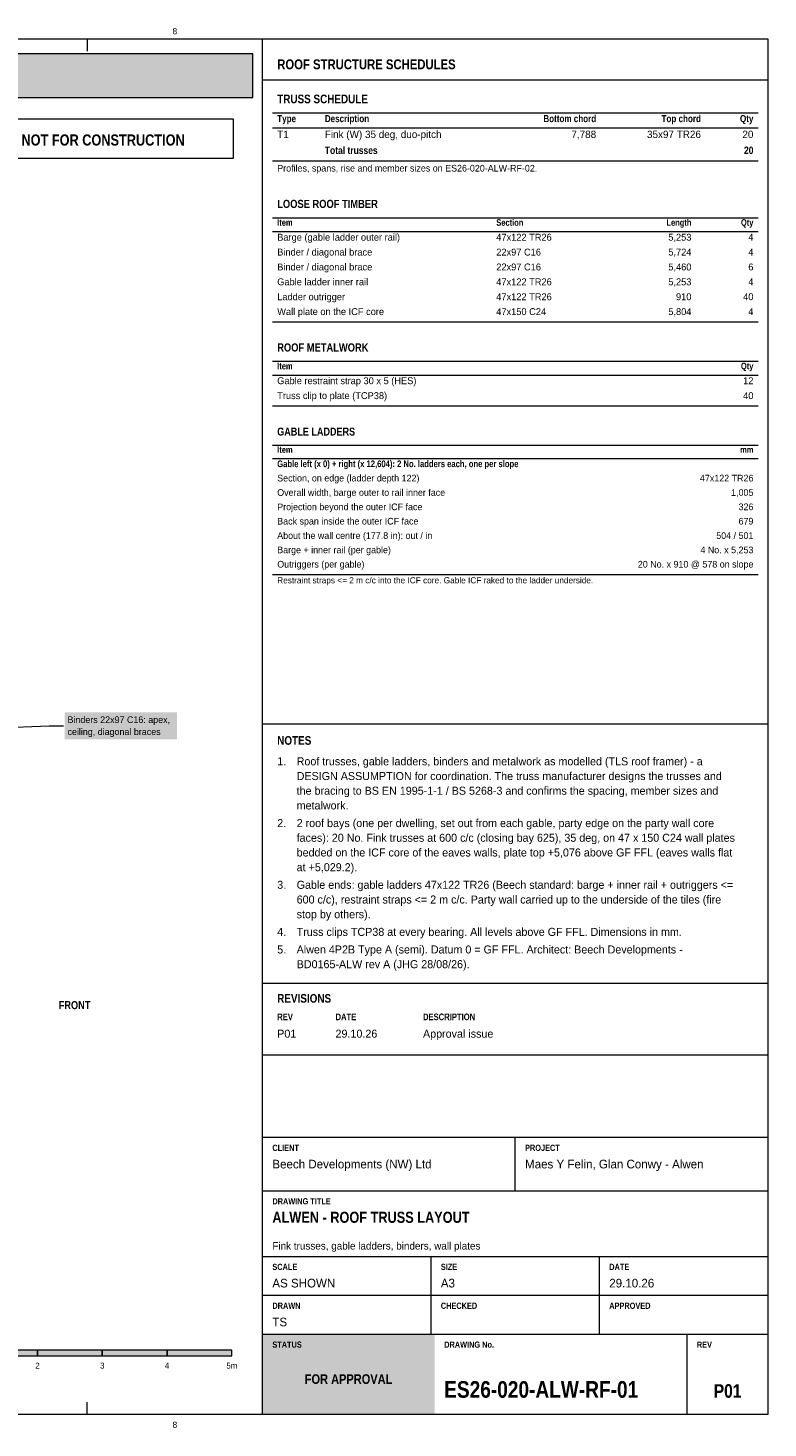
# Model space of a CAD drawing. Header units: millimetres. Extents: x 17 to 413, y 4 to 292.
# Tile 3 of 3: x 261 to 413, y 4 to 292. Entities that reach past the tile are written whole.
import ezdxf
from ezdxf.enums import TextEntityAlignment as Align

# ---------------------------------------------------------------- set-up
doc = ezdxf.new("R2010")
doc.units = ezdxf.units.MM
for name, color, linetype in [('FILL-INK', 7, 'Continuous'), ('FILL-TEAL', 7, 'Continuous'), ('FILL-WHITE', 7, 'Continuous'), ('LINE-C_8C66A6', 7, 'Continuous'), ('LINE-INK', 7, 'Continuous'), ('LINE-RED', 7, 'Continuous'), ('LINE-TEAL', 7, 'Continuous'), ('TEXT-C_8C66A6', 7, 'Continuous'), ('TEXT-EPS', 7, 'Continuous'), ('TEXT-INK', 7, 'Continuous'), ('TEXT-RED', 7, 'Continuous'), ('TEXT-STEEL_GREY', 7, 'Continuous'), ('TEXT-TEAL', 7, 'Continuous'), ('TEXT-WHITE', 7, 'Continuous')]:
    doc.layers.add(name, color=color, linetype=linetype)
doc.styles.add('OpenSansCondensed-Bold', font='OpenSansCondensed-Bold.ttf')

msp = doc.modelspace()

# ---------------------------------------------------------------- hatches: boundary and pattern name
at = {"layer": 'FILL-INK', "true_color": 0x14141a}
h = msp.add_hatch(color=250, dxfattribs=at)
h.dxf.hatch_style = 1
h.paths.add_polyline_path([(262.67, 19), (276, 19), (276, 20.2), (262.67, 20.2)])
h = msp.add_hatch(color=250, dxfattribs=at)
h.dxf.hatch_style = 1
h.paths.add_polyline_path([(289.33, 19), (302.67, 19), (302.67, 20.2), (289.33, 20.2)])
at = {"layer": 'FILL-TEAL', "true_color": 0x009e85}
h = msp.add_hatch(color=124, dxfattribs=at)
h.dxf.hatch_style = 1
h.paths.add_polyline_path([(309.01, 7), (344.37, 7), (344.37, 23.5), (309.01, 23.5)])
at = {"layer": 'FILL-WHITE', "true_color": 0xfff5f0}
h = msp.add_hatch(color=7, dxfattribs=at)
h.dxf.hatch_style = 1
h.paths.add_polyline_path([(23, 278), (307, 278), (307, 287), (23, 287)])
at = {"layer": 'FILL-WHITE', "true_color": 0xffffff}
h = msp.add_hatch(color=7, dxfattribs=at)
h.dxf.hatch_style = 1
h.paths.add_polyline_path([(268.24, 145.88), (291.36, 145.88), (291.36, 151.43), (268.24, 151.43)])
h = msp.add_hatch(color=7, dxfattribs=at)
h.dxf.hatch_style = 1
h.paths.add_polyline_path([(249.33, 19), (262.67, 19), (262.67, 20.2), (249.33, 20.2)])
h = msp.add_hatch(color=7, dxfattribs=at)
h.dxf.hatch_style = 1
h.paths.add_polyline_path([(276, 19), (289.33, 19), (289.33, 20.2), (276, 20.2)])

# ---------------------------------------------------------------- linework, layer by layer
at = {"layer": 'LINE-C_8C66A6', "lineweight": 5}
for p, q in [((131.43, 143.48), (265.04, 148.71)), ((265.04, 148.71), (268.04, 148.71))]:
    msp.add_line(p, q, dxfattribs=at)
at = {"layer": 'LINE-INK', "lineweight": 5}
for p, q in [((272.88, 290), (272.88, 287.5)), ((309, 7), (309, 290)), ((311, 274.8), (411, 274.8)), ((311, 271.72), (411, 271.72)), ((311, 264.96), (411, 264.96)), ((311, 253.25), (411, 253.25)), ((311, 250.39), (411, 250.39)), ((311, 231.81), (411, 231.81)), ((311, 223.71), (411, 223.71)), ((311, 220.85), (411, 220.85)), ((311, 214.52), (411, 214.52)), ((311, 206.42), (411, 206.42)), ((311, 203.67), (411, 203.67)), ((311, 179.85), (411, 179.85)), ((309, 149.08), (413, 149.08)), ((309, 95.7), (413, 95.7)), ((309, 81), (413, 81)), ((309, 64), (413, 64)), ((361, 53), (361, 64)), ((309, 53), (413, 53)), ((309, 39.5), (413, 39.5)), ((343.67, 31.5), (343.67, 39.5)), ((378.33, 31.5), (378.33, 39.5)), ((309, 31.5), (413, 31.5)), ((343.67, 23.5), (343.67, 31.5)), ((378.33, 23.5), (378.33, 31.5)), ((309, 23.5), (413, 23.5)), ((396.36, 7), (396.36, 23.5)), ((272.88, 7), (272.88, 9.5))]:
    msp.add_line(p, q, dxfattribs=at)
for points in [[(20, 7), (413, 7), (413, 290), (20, 290)], [(249.33, 19), (262.67, 19), (262.67, 20.2), (249.33, 20.2)], [(262.67, 19), (276, 19), (276, 20.2), (262.67, 20.2)], [(276, 19), (289.33, 19), (289.33, 20.2), (276, 20.2)], [(289.33, 19), (302.67, 19), (302.67, 20.2), (289.33, 20.2)]]:
    msp.add_lwpolyline(points, close=True, dxfattribs=at)
at = {"layer": 'LINE-RED', "lineweight": 5}
for points in [[(23, 278), (307, 278), (307, 287), (23, 287)], [(226.21, 265.5), (303, 265.5), (303, 273.5), (226.21, 273.5)]]:
    msp.add_lwpolyline(points, close=True, dxfattribs=at)
at = {"layer": 'LINE-TEAL', "lineweight": 5}
msp.add_line((309, 281.6), (413, 281.6), dxfattribs=at)

# ---------------------------------------------------------------- texts
at = {"layer": 'TEXT-C_8C66A6'}
for s, p in [('Binders 22x97 C16: apex,', (268.84, 149.25)), ('ceiling, diagonal braces', (268.84, 146.78))]:
    msp.add_text(s, height=1.3716, dxfattribs=at).set_placement(p)
at = {"layer": 'TEXT-EPS', "style": 'OpenSansCondensed-Bold'}
msp.add_text('STATUS', height=1.27, dxfattribs=at).set_placement((311, 20.7))
at = {"layer": 'TEXT-INK', "style": 'OpenSansCondensed-Bold'}
for s, height, p in [('ICF PACKAGE: Nudura ICF formwork and accessories are our supply. Raft and foundations AS PER THE ARCHITECTURAL DRAWINGS; joist ledgers by the engineer. Floors, stairs, partitions, roof and joinery are drawn as DESIGN', 1.778, (24.6, 283.47)), ('TRUSS SCHEDULE', 1.778, (312, 276.8)), ('Total trusses', 1.524, (321.8, 266.36)), ('LOOSE ROOF TIMBER', 1.6764, (312, 255.25)), ('ROOF METALWORK', 1.6764, (312, 225.71)), ('GABLE LADDERS', 1.6256, (312, 208.42)), ('NOTES', 1.778, (312, 144.78)), ('REVISIONS', 1.778, (312, 91.7)), ('ALWEN - ROOF TRUSS LAYOUT', 2.286, (311, 46.4)), ('ES26-020-ALW-RF-01', 3.429, (346.36, 10.4))]:
    msp.add_text(s, height=height, dxfattribs=at).set_placement(p)
at = {"layer": 'TEXT-INK'}
for s, height, p in [('T1', 1.524, (312, 269.64)), ('Fink (W) 35 deg, duo-pitch', 1.524, (321.8, 269.64)), ('Barge (gable ladder outer rail)', 1.4224, (312, 248.52)), ('47x122 TR26', 1.4224, (357.08, 248.52)), ('Binder / diagonal brace', 1.4224, (312, 245.46)), ('22x97 C16', 1.422, (357.08, 245.46)), ('Binder / diagonal brace', 1.4224, (312, 242.4)), ('22x97 C16', 1.422, (357.08, 242.4)), ('Gable ladder inner rail', 1.4224, (312, 239.34)), ('47x122 TR26', 1.4224, (357.08, 239.34)), ('Ladder outrigger', 1.4224, (312, 236.27)), ('47x122 TR26', 1.4224, (357.08, 236.27)), ('Wall plate on the ICF core', 1.4224, (312, 233.21)), ('47x150 C24', 1.422, (357.08, 233.21)), ('Gable restraint strap 30 x 5 (HES)', 1.4224, (312, 218.99)), ('Truss clip to plate (TCP38)', 1.4224, (312, 215.92)), ('Section, on edge (ladder depth 122)', 1.3716, (312, 198.97)), ('Overall width, barge outer to rail inner face', 1.3716, (312, 196.01)), ('Projection beyond the outer ICF face', 1.3716, (312, 193.06)), ('Back span inside the outer ICF face', 1.3716, (312, 190.11)), ('About the wall centre (177.8 in): out / in', 1.3716, (312, 187.15)), ('Barge + inner rail (per gable)', 1.3716, (312, 184.2)), ('Outriggers (per gable)', 1.3716, (312, 181.25)), ('1.', 1.651, (312, 140.55)), ('Roof trusses, gable ladders, binders and metalwork as modelled (TLS roof framer) - a', 1.651, (316, 140.55)), ('DESIGN ASSUMPTION for coordination. The truss manufacturer designs the trusses and', 1.651, (316, 137.52)), ('the bracing to BS EN 1995-1-1 / BS 5268-3 and confirms the spacing, member sizes and', 1.651, (316, 134.5)), ('metalwork.', 1.651, (316, 131.47)), ('2 roof bays (one per dwelling, set out from each gable, party edge on the party wall core', 1.651, (316, 127.84)), ('2.', 1.651, (312, 127.84)), ('faces): 20 No. Fink trusses at 600 c/c (closing bay 625), 35 deg, on 47 x 150 C24 wall plates', 1.651, (316, 124.82)), ('bedded on the ICF core of the eaves walls, plate top +5,076 above GF FFL (eaves walls flat', 1.651, (316, 121.79)), ('at +5,029.2).', 1.651, (316, 118.76)), ('3.', 1.651, (312, 115.14)), ('Gable ends: gable ladders 47x122 TR26 (Beech standard: barge + inner rail + outriggers <=', 1.651, (316, 115.14)), ('600 c/c), restraint straps <= 2 m c/c. Party wall carried up to the underside of the tiles (fire', 1.651, (316, 112.11)), ('stop by others).', 1.651, (316, 109.08)), ('4.', 1.651, (312, 105.45)), ('Truss clips TCP38 at every bearing. All levels above GF FFL. Dimensions in mm.', 1.651, (316, 105.45)), ('5.', 1.651, (312, 101.83)), ('Alwen 4P2B Type A (semi). Datum 0 = GF FFL. Architect: Beech Developments -', 1.651, (316, 101.83)), ('BD0165-ALW rev A (JHG 28/08/26).', 1.651, (316, 98.8)), ('P01', 1.651, (312, 84.5)), ('29.10.26', 1.651, (324, 84.5)), ('Approval issue', 1.651, (342, 84.5)), ('Beech Developments (NW) Ltd', 1.778, (311, 57.6)), ('Maes Y Felin, Glan Conwy - Alwen', 1.778, (363, 57.6)), ('AS SHOWN', 1.778, (311, 33.1)), ('A3', 1.778, (345.67, 33.1)), ('29.10.26', 1.778, (380.33, 33.1)), ('TS', 1.778, (311, 25.1))]:
    msp.add_text(s, height=height, dxfattribs=at).set_placement(p)
for s, height, p in [('7,788', 1.524, (377.64, 269.64)), ('35x97 TR26', 1.524, (399.2, 269.64)), ('20', 1.524, (410, 269.64)), ('5,253', 1.422, (397.24, 248.52)), ('4', 1.42, (410, 248.52)), ('5,724', 1.422, (397.24, 245.46)), ('4', 1.42, (410, 245.46)), ('5,460', 1.422, (397.24, 242.4)), ('6', 1.42, (410, 242.4)), ('5,253', 1.422, (397.24, 239.34)), ('4', 1.42, (410, 239.34)), ('910', 1.422, (397.24, 236.27)), ('40', 1.422, (410, 236.27)), ('5,804', 1.422, (397.24, 233.21)), ('4', 1.42, (410, 233.21)), ('12', 1.422, (410, 218.99)), ('40', 1.422, (410, 215.92)), ('47x122 TR26', 1.3716, (410, 198.97)), ('1,005', 1.372, (410, 196.01)), ('326', 1.372, (410, 193.06)), ('679', 1.372, (410, 190.11)), ('504 / 501', 1.372, (410, 187.15)), ('4 No. x 5,253', 1.3716, (410, 184.2)), ('20 No. x 910 @ 578 on slope', 1.3716, (410, 181.25))]:
    msp.add_text(s, height=height, dxfattribs=at).set_placement(p, align=Align.RIGHT)
at = {"layer": 'TEXT-INK', "style": 'OpenSansCondensed-Bold'}
msp.add_text('20', height=1.524, dxfattribs=at).set_placement((410, 266.36), align=Align.RIGHT)
at = {"layer": 'TEXT-INK'}
for s, height, p in [('2', 1.22, (262.67, 16.4)), ('3', 1.22, (276, 16.4)), ('4', 1.22, (289.33, 16.4)), ('5m', 1.219, (302.67, 16.4))]:
    msp.add_text(s, height=height, dxfattribs=at).set_placement(p, align=Align.CENTER)
at = {"layer": 'TEXT-INK', "style": 'OpenSansCondensed-Bold'}
msp.add_text('P01', height=2.794, dxfattribs=at).set_placement((404.68, 10.4), align=Align.CENTER)
at = {"layer": 'TEXT-RED', "style": 'OpenSansCondensed-Bold'}
msp.add_text('FOR APPROVAL - NOT FOR CONSTRUCTION', height=2.286, dxfattribs=at).set_placement((264.6, 268.1), align=Align.CENTER)
at = {"layer": 'TEXT-STEEL_GREY'}
for p in [(290.94, 291), (290.94, 4.2)]:
    msp.add_text('8', height=1.27, dxfattribs=at).set_placement(p, align=Align.CENTER)
at = {"layer": 'TEXT-STEEL_GREY', "style": 'OpenSansCondensed-Bold'}
for s, height, p in [('Type', 1.448, (312, 272.92)), ('Description', 1.4478, (321.8, 272.92)), ('Item', 1.346, (312, 251.59)), ('Section', 1.346, (357.08, 251.59)), ('Item', 1.346, (312, 222.05)), ('Item', 1.295, (312, 204.87)), ('FRONT', 1.651, (267.04, 90.38)), ('REV', 1.372, (312, 88.1)), ('DATE', 1.372, (324, 88.1)), ('DESCRIPTION', 1.3716, (342, 88.1)), ('CLIENT', 1.27, (311, 61.2)), ('PROJECT', 1.27, (363, 61.2)), ('DRAWING TITLE', 1.27, (311, 50.2)), ('SCALE', 1.27, (311, 36.7)), ('SIZE', 1.27, (345.67, 36.7)), ('DATE', 1.27, (380.33, 36.7)), ('DRAWN', 1.27, (311, 28.7)), ('CHECKED', 1.27, (345.67, 28.7)), ('APPROVED', 1.27, (380.33, 28.7)), ('DRAWING No.', 1.27, (346.36, 20.7)), ('REV', 1.27, (398.36, 20.7))]:
    msp.add_text(s, height=height, dxfattribs=at).set_placement(p)
for s, height, p in [('Bottom chord', 1.4478, (377.64, 272.92)), ('Top chord', 1.448, (399.2, 272.92)), ('Qty', 1.448, (410, 272.92)), ('Length', 1.346, (397.24, 251.59)), ('Qty', 1.346, (410, 251.59)), ('Qty', 1.346, (410, 222.05)), ('mm', 1.295, (410, 204.87))]:
    msp.add_text(s, height=height, dxfattribs=at).set_placement(p, align=Align.RIGHT)
at = {"layer": 'TEXT-STEEL_GREY'}
for s, height, p in [('Profiles, spans, rise and member sizes on ES26-020-ALW-RF-02.', 1.3716, (312, 262.75)), ('Restraint straps <= 2 m c/c into the ICF core. Gable ICF raked to the ladder underside.', 1.27, (312, 178)), ('Fink trusses, gable ladders, binders, wall plates', 1.524, (311, 40.9))]:
    msp.add_text(s, height=height, dxfattribs=at).set_placement(p)
at = {"layer": 'TEXT-TEAL', "style": 'OpenSansCondensed-Bold'}
for s, height, p in [('ROOF STRUCTURE SCHEDULES', 2.032, (312, 283.8)), ('Gable left (x 0) + right (x 12,604): 2 No. ladders each, one per slope', 1.3716, (312, 201.92))]:
    msp.add_text(s, height=height, dxfattribs=at).set_placement(p)
at = {"layer": 'TEXT-WHITE', "style": 'OpenSansCondensed-Bold'}
msp.add_text('FOR APPROVAL', height=1.9812, dxfattribs=at).set_placement((326.68, 13.25), align=Align.CENTER)

doc.saveas('drawing.dxf')
